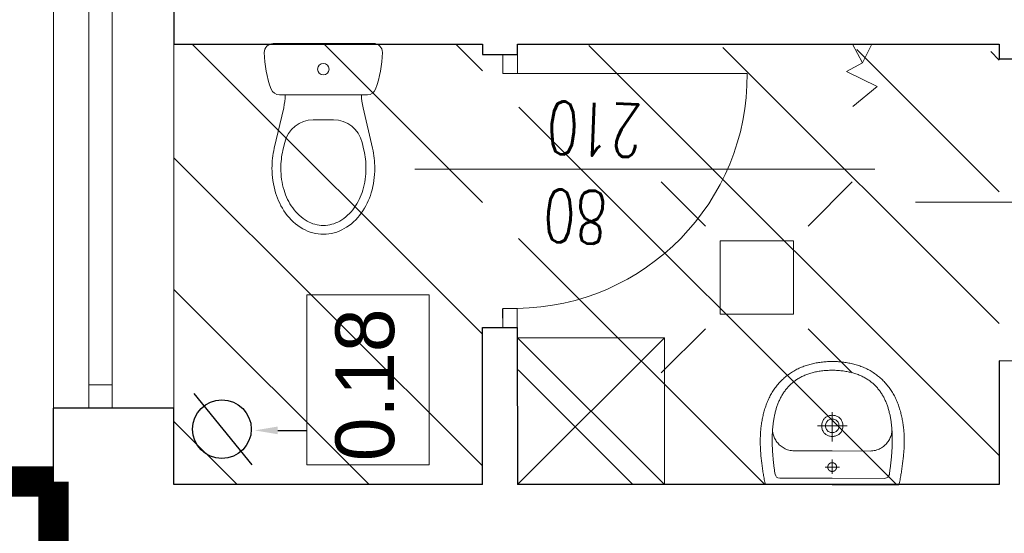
# Model space of a CAD drawing. Header units: millimetres. Extents: x -2948 to 78628, y 64669 to 215420.
# Tile 199 of 256: x 55441 to 55776, y 142922 to 143097. Entities that reach past the tile are written whole.
import ezdxf
from ezdxf.enums import TextEntityAlignment as Align

# ---------------------------------------------------------------- set-up
doc = ezdxf.new("R2010")
doc.units = ezdxf.units.MM
doc.linetypes.add('B0301', pattern=[25, 12.5, -6.25, 0, -6.25])
for name, color, linetype in [('_POMOCNICZE', 252, 'Continuous'), ('C--L99b', 1, 'Continuous'), ('KONSTR.STALOWA', 42, 'Continuous')]:
    doc.layers.add(name, color=color, linetype=linetype)
for name, color, linetype, lineweight in [('meble inst', 240, 'Continuous', 5), ('NOWE SCIANY', 3, 'Continuous', 13), ('OPIS', 2, 'Continuous', 13), ('P_POMOC', 1, 'Continuous', 5), ('pomiwszczenia', 95, 'Continuous', 20), ('POMOC', 1, 'Continuous', 13), ('SCIANY', 7, 'Continuous', 30), ('STOLARKA', 3, 'Continuous', 13), ('WYMIAR', 5, 'Continuous', 13), ('WYPOSAZENIE_SANITARNE', 122, 'Continuous', 5), ('ŚCIANY', 7, 'Continuous', 30)]:
    doc.layers.add(name, color=color, linetype=linetype, lineweight=lineweight)
doc.styles.add('CP_ATTR', font='ROMANS.SHX')
doc.styles.add('style2', font='romans.shx', dxfattribs={"width": 0.7})
doc.dimstyles.new('100', dxfattribs={"dimscale": 80, "dimtxt": 0.2, "dimasz": 0.2, "dimexe": 1.25, "dimexo": 0.625, "dimgap": 0.05, "dimtad": 1, "dimdec": 0, "dimdsep": 46, "dimlunit": 6, "dimtxsty": 'style2', "dimblk1": 'TICK', "dimblk2": 'TICK', "dimsah": 1, "dimcen": 0.2, "dimse1": 1, "dimse2": 1, "dimclrd": 256, "dimclrt": 2, "dimadec": 0, "dimazin": 0, "dimtfac": 1, "dimtdec": 0, "dimtix": 1, "dimtmove": 1, "dimatfit": 0, "dimldrblk": 'DOTSMALL', "dimfxl": 1, "dimtolj": 1, "dimtzin": 0, "dimarcsym": 0})
pattern_1 = [(135, (659746.15, 586523.536), (-22.4506403, -22.4506403), [])]

# ---------------------------------------------------------------- blocks, each defined once
blk = doc.blocks.new('A$C48A16FC9')
at = {"layer": 'WYPOSAZENIE_SANITARNE'}
for p, q in [((-13.67, 35.98), (20.52, 35.98)), ((18.4, 18.48), (-11.55, 18.48)), ((-13.28, 0.27), (-10.09, 14.1)), ((20.13, 0.27), (16.94, 14.1)), ((0, 10), (6.85, 10)), ((-10.36, -0.41), (-9.74, 2.25)), ((17.21, -0.41), (16.6, 2.25))]:
    blk.add_line(p, q, dxfattribs=at)
for points in [[(-14.07, -6.52, 0.072039), (-12.86, -14.86, 0.083339), (-9.48, -21.8, 0.106661), (-3.63, -27.12, 0.132138), (3.43, -29.02, 0.132138), (10.48, -27.12, 0.106661), (16.33, -21.8, 0.083339), (19.72, -14.86, 0.072039), (20.93, -6.52, 0.05824), (20.13, 0.27, 0.083339)], [(-13.28, 0.27, 0.05824), (-14.07, -6.52, 0.072039)], [(-10.36, -0.43, 0.05824), (-11.07, -6.52, 0.05824)], [(-11.07, -6.52, 0.072039), (-9.99, -14.01, 0.083339), (-7.04, -20.05, 0.106661), (-2.12, -24.52, 0.132138), (3.43, -26.02, 0.132138), (8.98, -24.52, 0.106661), (13.89, -20.05, 0.083339), (16.84, -14.01, 0.072039), (17.93, -6.52, 0.05824), (17.21, -0.43, 0.05824)]]:
    blk.add_lwpolyline(points, format="xyb", dxfattribs=at)
blk.add_circle((3.43, 27.23), 1.96, dxfattribs=at)
for centre, radius, start, end in [((-13.67, 32.98), 3, 90, 180.5376), ((20.52, 32.98), 3, 359.4624, 90), ((20.33, 33.3), 37, 180.5376, 200.3417), ((-13.48, 33.3), 37, 339.6583, 359.4624), ((-11.55, 21.48), 3, 200.3417, 270), ((18.4, 21.48), 3, 270, 339.6583), ((-29.57, 18.6), 20, 346.9953, 359.6717), ((36.43, 18.6), 20, 180.3283, 193.0047), ((0, 0), 10, 90, 166.9953), ((6.85, 0), 10, 13.0047, 90)]:
    blk.add_arc(centre, radius, start, end, dxfattribs=at)
blk = doc.blocks.new('2DHSN_724_5an68yu')
for p, q in [((-17.5, 17.51), (-32.5, 32.51)), ((17.5, 17.51), (32.5, 32.51)), ((-17.5, -17.51), (-32.5, -32.51)), ((17.5, -17.51), (32.5, -32.51))]:
    blk.add_line(p, q)
blk.add_lwpolyline([(-12.5, 12.5), (12.5, 12.5), (12.5, -12.5), (-12.5, -12.5)], close=True)
at = {"linetype": 'ByBlock', "style": 'CP_ATTR', "flags": 9}
for tag, p in [('NAME', (-9.19, -1.83)), ('FLOW', (-9.19, -1.83)), ('CHARACTER', (-9.19, -1.84)), ('NUMBER', (-9.19, -1.85)), ('TEMPERATURE', (-9.19, -1.85)), ('PRODUCT-TYPE', (-9.19, -1.86)), ('ORDER-NO', (-9.19, -1.87)), ('PN', (-9.18, -1.83)), ('OTHER', (-9.18, -1.83)), ('PRODUCER', (-9.17, -1.83)), ('ARTICLE', (-9.16, -1.83)), ('VOLTAGE', (-9.16, -1.85)), ('WEIGHT', (-9.15, -1.84)), ('GROUP', (-9.15, -1.85)), ('POWER', (-9.15, -1.87)), ('DN', (-9.14, -1.86))]:
    blk.add_attdef(tag, text='', height=0.00005, dxfattribs=at).set_placement(p, align=Align.MIDDLE_LEFT)
blk = doc.blocks.new('A$C17BC5D8D')
at = {"layer": 'WYPOSAZENIE_SANITARNE'}
blk.add_line((3.81, -7.43), (3.81, -7.43), dxfattribs=at)
for points in [[(-2.19, 13.82), (-2.19, -8.88), (-2.19, -31.68), (-1.76, -31.78), (-1.34, -31.87), (-0.91, -31.96), (-0.47, -32.04), (-0.04, -32.12), (0.4, -32.2), (0.84, -32.27), (1.28, -32.35), (1.73, -32.42), (2.17, -32.48), (2.61, -32.55), (3.06, -32.61), (3.5, -32.67), (3.94, -32.73), (4.39, -32.79), (4.83, -32.85), (5.26, -32.91), (5.7, -32.97), (6.13, -33.02), (6.56, -33.08), (6.98, -33.13), (7.4, -33.17), (7.82, -33.21), (8.24, -33.25), (8.67, -33.28), (9.09, -33.31), (9.51, -33.34), (9.93, -33.37), (10.36, -33.39), (10.78, -33.4), (11.2, -33.42), (11.63, -33.43), (12.05, -33.44), (12.47, -33.44), (12.9, -33.44), (13.32, -33.43), (13.74, -33.43), (14.17, -33.41), (14.59, -33.4), (15.01, -33.38), (15.43, -33.35), (15.86, -33.32), (16.28, -33.29), (16.7, -33.25), (17.12, -33.21), (17.54, -33.16), (17.96, -33.11), (18.37, -33.05), (18.79, -32.99), (19.21, -32.92), (19.62, -32.85), (20.04, -32.77), (20.45, -32.69), (20.87, -32.61), (21.28, -32.51), (21.69, -32.42), (22.1, -32.31), (22.51, -32.21), (22.91, -32.09), (23.32, -31.97), (23.72, -31.85), (24.13, -31.72), (24.53, -31.58), (24.93, -31.44), (25.33, -31.29), (25.72, -31.14), (26.12, -30.98), (26.51, -30.81), (26.9, -30.64), (26.9, -30.64), (27.31, -30.45), (27.7, -30.26), (28.1, -30.06), (28.48, -29.85), (28.86, -29.64), (29.24, -29.42), (29.61, -29.19), (29.97, -28.95), (30.33, -28.71), (30.68, -28.47), (31.02, -28.21), (31.36, -27.95), (31.7, -27.68), (32.03, -27.41), (32.35, -27.13), (32.66, -26.84), (32.97, -26.55), (33.28, -26.24), (33.58, -25.94), (33.87, -25.62), (34.16, -25.3), (34.44, -24.97), (34.72, -24.63), (34.99, -24.29), (35.26, -23.93), (35.52, -23.58), (35.77, -23.21), (36.02, -22.84), (36.27, -22.46), (36.49, -22.1), (36.71, -21.74), (36.92, -21.37), (37.12, -21), (37.31, -20.62), (37.5, -20.23), (37.67, -19.84), (37.84, -19.45), (38, -19.05), (38.15, -18.65), (38.29, -18.25), (38.43, -17.84), (38.56, -17.43), (38.68, -17.01), (38.79, -16.59), (38.9, -16.17), (39, -15.75), (39.1, -15.33), (39.18, -14.9), (39.27, -14.48), (39.34, -14.05), (39.41, -13.62), (39.47, -13.19), (39.53, -12.76), (39.58, -12.33), (39.63, -11.9), (39.67, -11.47), (39.71, -11.05), (39.74, -10.62), (39.77, -10.19), (39.79, -9.77), (39.8, -9.35), (39.82, -8.93), (39.82, -8.93), (39.8, -8.51), (39.79, -8.08), (39.77, -7.66), (39.74, -7.23), (39.71, -6.81), (39.67, -6.38), (39.63, -5.95), (39.58, -5.52), (39.53, -5.09), (39.47, -4.66), (39.41, -4.23), (39.34, -3.8), (39.27, -3.38), (39.18, -2.95), (39.1, -2.52), (39, -2.1), (38.9, -1.68), (38.79, -1.26), (38.68, -0.84), (38.56, -0.43), (38.43, -0.01), (38.29, 0.39), (38.15, 0.8), (38, 1.2), (37.84, 1.6), (37.67, 1.99), (37.5, 2.38), (37.31, 2.77), (37.12, 3.14), (36.92, 3.52), (36.71, 3.89), (36.49, 4.25), (36.27, 4.61), (36.27, 4.61), (36.02, 4.99), (35.77, 5.36), (35.52, 5.72), (35.26, 6.08), (34.99, 6.43), (34.72, 6.78), (34.44, 7.11), (34.16, 7.44), (33.87, 7.77), (33.58, 8.08), (33.28, 8.39), (32.97, 8.69), (32.66, 8.99), (32.35, 9.28), (32.03, 9.56), (31.7, 9.83), (31.36, 10.1), (31.02, 10.36), (30.68, 10.61), (30.33, 10.86), (29.97, 11.1), (29.61, 11.34), (29.24, 11.56), (28.86, 11.78), (28.48, 12), (28.1, 12.2), (27.7, 12.4), (27.31, 12.6), (26.9, 12.78), (26.9, 12.78), (26.51, 12.96), (26.12, 13.12), (25.72, 13.28), (25.33, 13.44), (24.93, 13.59), (24.53, 13.73), (24.13, 13.86), (23.72, 14), (23.32, 14.12), (22.91, 14.24), (22.51, 14.35), (22.1, 14.46), (21.69, 14.56), (21.28, 14.66), (20.87, 14.75), (20.45, 14.84), (20.04, 14.92), (19.62, 15), (19.21, 15.07), (18.79, 15.14), (18.37, 15.2), (17.96, 15.25), (17.54, 15.31), (17.12, 15.35), (16.7, 15.4), (16.28, 15.43), (15.86, 15.47), (15.43, 15.5), (15.01, 15.52), (14.59, 15.54), (14.17, 15.56), (13.74, 15.57), (13.32, 15.58), (12.9, 15.59), (12.47, 15.59), (12.05, 15.58), (11.63, 15.58), (11.2, 15.57), (10.78, 15.55), (10.36, 15.53), (9.93, 15.51), (9.51, 15.49), (9.09, 15.46), (8.67, 15.43), (8.24, 15.4), (7.82, 15.36), (7.4, 15.32), (6.98, 15.27), (6.56, 15.23), (6.56, 15.23), (6.13, 15.17), (5.7, 15.11), (5.26, 15.06), (4.83, 15), (4.39, 14.94), (3.94, 14.88), (3.5, 14.82), (3.06, 14.76), (2.61, 14.69), (2.17, 14.63), (1.73, 14.56), (1.28, 14.49), (0.84, 14.42), (0.4, 14.34), (-0.04, 14.27), (-0.47, 14.18), (-0.91, 14.1), (-1.34, 14.01), (-1.76, 13.92)], [(36.8, -8.93), (36.8, -8.44), (36.78, -7.96), (36.76, -7.49), (36.73, -7.02), (36.7, -6.57), (36.66, -6.12), (36.61, -5.67), (36.56, -5.24), (36.5, -4.81), (36.44, -4.38), (36.37, -3.97), (36.29, -3.56), (36.21, -3.16), (36.12, -2.76), (36.02, -2.38), (35.92, -1.99), (35.81, -1.62), (35.7, -1.25), (35.59, -0.89), (35.46, -0.53), (35.33, -0.19), (35.2, 0.16), (35.06, 0.49), (34.92, 0.82), (34.77, 1.15), (34.61, 1.47), (34.45, 1.78), (34.29, 2.08), (34.12, 2.38), (33.95, 2.68), (33.77, 2.96), (33.58, 3.25), (33.4, 3.52), (33.2, 3.79), (33.01, 4.06), (32.8, 4.32), (32.6, 4.57), (32.39, 4.82), (32.17, 5.06), (31.95, 5.3), (31.73, 5.53), (31.5, 5.75), (31.27, 5.98), (31.04, 6.19), (30.8, 6.4), (30.56, 6.61), (30.31, 6.81), (30.06, 7), (29.81, 7.19), (29.55, 7.38), (29.29, 7.56), (29.02, 7.74), (28.76, 7.91), (28.49, 8.07), (28.21, 8.24), (27.93, 8.39), (27.65, 8.54), (27.37, 8.69), (27.09, 8.84), (26.8, 8.98), (26.5, 9.11), (26.21, 9.24), (25.91, 9.37), (25.61, 9.49), (25.31, 9.61), (25.01, 9.72), (24.7, 9.83), (24.39, 9.94), (24.08, 10.04), (23.76, 10.14), (23.45, 10.23), (23.13, 10.32), (22.81, 10.41), (22.48, 10.49), (22.16, 10.57), (21.83, 10.64), (21.5, 10.72), (21.17, 10.78), (20.84, 10.85), (20.51, 10.91), (20.18, 10.97), (19.84, 11.02), (19.5, 11.08), (19.16, 11.12), (18.82, 11.17), (18.48, 11.21), (18.14, 11.25), (17.8, 11.29), (17.45, 11.32), (17.11, 11.35), (16.76, 11.38), (16.41, 11.4), (16.06, 11.43), (15.72, 11.45), (15.37, 11.46), (15.02, 11.48), (14.67, 11.49), (14.32, 11.5), (13.97, 11.51), (13.61, 11.51), (13.26, 11.51), (12.91, 11.51), (12.56, 11.51), (12.21, 11.51), (11.86, 11.5), (11.5, 11.49), (11.15, 11.48), (10.8, 11.47), (10.45, 11.45), (10.1, 11.44), (9.75, 11.42), (9.4, 11.4), (9.05, 11.38), (8.7, 11.36), (8.36, 11.33), (8.01, 11.31), (7.66, 11.28), (7.32, 11.25), (6.97, 11.22), (6.63, 11.19), (6.29, 11.15), (5.95, 11.12), (5.61, 11.08), (5.27, 11.05), (4.93, 11.01), (4.6, 10.97), (4.26, 10.93), (3.93, 10.89), (3.6, 10.85), (3.27, 10.8), (2.94, 10.76), (2.61, 10.72), (2.29, 10.67), (1.97, 10.63), (1.65, 10.58), (1.33, 10.53), (1.33, 10.53), (0.77, 10.3), (0.38, 9.98), (0.13, 9.53), (0.01, 8.93), (-0.01, -8.93), (0.01, -26.78), (0.13, -27.38), (0.38, -27.83), (0.77, -28.16), (1.33, -28.39), (1.65, -28.43), (1.97, -28.48), (2.29, -28.52), (2.61, -28.57), (2.94, -28.61), (3.27, -28.66), (3.6, -28.7), (3.93, -28.74), (4.26, -28.78), (4.6, -28.82), (4.93, -28.86), (5.27, -28.9), (5.61, -28.93), (5.95, -28.97), (6.29, -29.01), (6.63, -29.04), (6.97, -29.07), (7.32, -29.1), (7.66, -29.13), (8.01, -29.16), (8.36, -29.18), (8.7, -29.21), (9.05, -29.23), (9.4, -29.25), (9.75, -29.27), (10.1, -29.29), (10.45, -29.31), (10.8, -29.32), (11.15, -29.33), (11.5, -29.34), (11.86, -29.35), (12.21, -29.36), (12.56, -29.36), (12.91, -29.37), (13.26, -29.37), (13.61, -29.36), (13.97, -29.36), (14.32, -29.35), (14.67, -29.34), (15.02, -29.33), (15.37, -29.32), (15.72, -29.3), (16.06, -29.28), (16.41, -29.26), (16.76, -29.23), (17.11, -29.2), (17.45, -29.17), (17.8, -29.14), (18.14, -29.1), (18.48, -29.07), (18.82, -29.02), (19.16, -28.98), (19.5, -28.93), (19.84, -28.88), (20.18, -28.82), (20.51, -28.76), (20.84, -28.7), (21.17, -28.64), (21.5, -28.57), (21.83, -28.5), (22.16, -28.42), (22.48, -28.34), (22.81, -28.26), (23.13, -28.17), (23.45, -28.08), (23.76, -27.99), (24.08, -27.89), (24.39, -27.79), (24.7, -27.68), (25.01, -27.57), (25.31, -27.46), (25.61, -27.34), (25.91, -27.22), (26.21, -27.09), (26.5, -26.96), (26.8, -26.83), (27.09, -26.69), (27.37, -26.55), (27.65, -26.4), (27.93, -26.25), (28.21, -26.09), (28.49, -25.93), (28.76, -25.76), (29.02, -25.59), (29.29, -25.41), (29.55, -25.23), (29.81, -25.05), (30.06, -24.86), (30.31, -24.66), (30.56, -24.46), (30.8, -24.26), (31.04, -24.04), (31.27, -23.83), (31.5, -23.61), (31.73, -23.38), (31.95, -23.15), (32.17, -22.91), (32.39, -22.67), (32.6, -22.42), (32.8, -22.17), (33.01, -21.91), (33.2, -21.64), (33.4, -21.37), (33.58, -21.1), (33.77, -20.82), (33.95, -20.53), (34.12, -20.24), (34.29, -19.94), (34.45, -19.63), (34.61, -19.32), (34.77, -19), (34.92, -18.68), (35.06, -18.35), (35.2, -18.01), (35.33, -17.67), (35.46, -17.32), (35.59, -16.96), (35.7, -16.6), (35.81, -16.23), (35.92, -15.86), (36.02, -15.48), (36.12, -15.09), (36.21, -14.69), (36.29, -14.29), (36.37, -13.88), (36.44, -13.47), (36.5, -13.05), (36.56, -12.62), (36.61, -12.18), (36.66, -11.74), (36.7, -11.29), (36.73, -10.83), (36.76, -10.36), (36.78, -9.89), (36.8, -9.41), (36.8, -8.93)], [(17.86, -5.33), (18.22, -5.34), (18.57, -5.38), (18.89, -5.45), (19.19, -5.54), (19.47, -5.65), (19.74, -5.79), (19.99, -5.94), (20.21, -6.11), (20.42, -6.3), (20.61, -6.5), (20.78, -6.72), (20.93, -6.95), (21.06, -7.19), (21.18, -7.44), (21.27, -7.7), (21.35, -7.97), (21.41, -8.24), (21.44, -8.51), (21.46, -8.79), (21.46, -9.07), (21.44, -9.34), (21.41, -9.62), (21.35, -9.89), (21.27, -10.15), (21.18, -10.41), (21.06, -10.66), (20.93, -10.9), (20.78, -11.13), (20.61, -11.35), (20.42, -11.55), (20.21, -11.74), (19.98, -11.91), (19.74, -12.07), (19.47, -12.2), (19.19, -12.31), (18.89, -12.41), (18.56, -12.47), (18.22, -12.51), (17.86, -12.53), (17.5, -12.51), (17.16, -12.47), (16.84, -12.41), (16.54, -12.31), (16.25, -12.2), (15.99, -12.07), (15.74, -11.91), (15.52, -11.74), (15.31, -11.55), (15.12, -11.35), (14.95, -11.13), (14.8, -10.9), (14.66, -10.66), (14.55, -10.41), (14.46, -10.15), (14.38, -9.88), (14.32, -9.61), (14.28, -9.34), (14.27, -9.06), (14.27, -8.79), (14.28, -8.51), (14.32, -8.24), (14.38, -7.97), (14.46, -7.7), (14.55, -7.44), (14.66, -7.19), (14.8, -6.95), (14.95, -6.72), (15.12, -6.5), (15.31, -6.3), (15.52, -6.11), (15.74, -5.94), (15.99, -5.79), (16.25, -5.65), (16.54, -5.54), (16.84, -5.45), (17.16, -5.38), (17.5, -5.34), (17.86, -5.33)], [(17.86, -6.63), (18.23, -6.65), (18.57, -6.72), (18.87, -6.82), (19.14, -6.97), (19.38, -7.14), (19.59, -7.35), (19.77, -7.57), (19.91, -7.82), (20.02, -8.08), (20.1, -8.36), (20.15, -8.64), (20.16, -8.93), (20.15, -9.21), (20.1, -9.5), (20.02, -9.77), (19.91, -10.03), (19.76, -10.28), (19.59, -10.51), (19.38, -10.71), (19.14, -10.89), (18.87, -11.03), (18.57, -11.14), (18.23, -11.2), (17.86, -11.23), (17.5, -11.2), (17.16, -11.14), (16.86, -11.03), (16.59, -10.89), (16.35, -10.71), (16.14, -10.51), (15.96, -10.28), (15.82, -10.03), (15.71, -9.77), (15.63, -9.5), (15.58, -9.21), (15.56, -8.93), (15.58, -8.64), (15.63, -8.36), (15.71, -8.08), (15.82, -7.82), (15.96, -7.57), (16.14, -7.35), (16.35, -7.14), (16.59, -6.97), (16.86, -6.82), (17.16, -6.72), (17.5, -6.65), (17.86, -6.63)], [(3.81, -7.43), (3.79, -7.43), (3.77, -7.43), (3.75, -7.43), (3.73, -7.43), (3.71, -7.43), (3.69, -7.43), (3.67, -7.43), (3.64, -7.44), (3.62, -7.44), (3.6, -7.44), (3.58, -7.44), (3.56, -7.45), (3.54, -7.45), (3.52, -7.46), (3.5, -7.46), (3.48, -7.46), (3.46, -7.47), (3.44, -7.47), (3.42, -7.48), (3.39, -7.49), (3.37, -7.49), (3.35, -7.5), (3.33, -7.5), (3.31, -7.51), (3.29, -7.52), (3.27, -7.53), (3.25, -7.53), (3.23, -7.54), (3.22, -7.55), (3.2, -7.56), (3.18, -7.57), (3.16, -7.58), (3.14, -7.59), (3.12, -7.6), (3.1, -7.61), (3.08, -7.62), (3.06, -7.63), (3.05, -7.64), (3.03, -7.65), (3.01, -7.66), (2.99, -7.67), (2.97, -7.68), (2.96, -7.69), (2.94, -7.71), (2.92, -7.72), (2.9, -7.73), (2.89, -7.75), (2.87, -7.76), (2.85, -7.77), (2.84, -7.79), (2.82, -7.8), (2.81, -7.81), (2.79, -7.83), (2.78, -7.84), (2.76, -7.86), (2.75, -7.87), (2.73, -7.89), (2.72, -7.9), (2.7, -7.92), (2.69, -7.93), (2.67, -7.95), (2.66, -7.97), (2.65, -7.98), (2.63, -8), (2.62, -8.02), (2.61, -8.03), (2.59, -8.05), (2.58, -8.07), (2.57, -8.08), (2.56, -8.1), (2.55, -8.12), (2.54, -8.14), (2.52, -8.16), (2.51, -8.17), (2.5, -8.19), (2.49, -8.21), (2.48, -8.23), (2.47, -8.25), (2.46, -8.27), (2.45, -8.29), (2.45, -8.31), (2.44, -8.33), (2.43, -8.35), (2.42, -8.37), (2.41, -8.39), (2.41, -8.41), (2.4, -8.43), (2.39, -8.45), (2.38, -8.47), (2.38, -8.49), (2.37, -8.51), (2.37, -8.53), (2.36, -8.55), (2.36, -8.57), (2.35, -8.59), (2.35, -8.61), (2.34, -8.63), (2.34, -8.65), (2.33, -8.67), (2.33, -8.69), (2.33, -8.71), (2.32, -8.73), (2.32, -8.76), (2.32, -8.78), (2.32, -8.8), (2.32, -8.82), (2.31, -8.84), (2.31, -8.86), (2.31, -8.88), (2.31, -8.9), (2.31, -8.92), (2.31, -8.95), (2.31, -8.97), (2.31, -8.99), (2.31, -9.01), (2.32, -9.03), (2.32, -9.05), (2.32, -9.07), (2.32, -9.09), (2.32, -9.12), (2.33, -9.14), (2.33, -9.16), (2.33, -9.18), (2.34, -9.2), (2.34, -9.22), (2.35, -9.24), (2.35, -9.26), (2.35, -9.28), (2.36, -9.3), (2.37, -9.32), (2.37, -9.34), (2.38, -9.36), (2.38, -9.38), (2.39, -9.4), (2.4, -9.42), (2.4, -9.44), (2.41, -9.46), (2.42, -9.48), (2.43, -9.5), (2.44, -9.52), (2.44, -9.54), (2.45, -9.56), (2.46, -9.58), (2.47, -9.6), (2.48, -9.62), (2.49, -9.64), (2.5, -9.66), (2.51, -9.67), (2.52, -9.69), (2.53, -9.71), (2.54, -9.73), (2.56, -9.75), (2.57, -9.77), (2.58, -9.78), (2.59, -9.8), (2.6, -9.82), (2.62, -9.83), (2.63, -9.85), (2.64, -9.87), (2.66, -9.88), (2.67, -9.9), (2.68, -9.92), (2.7, -9.93), (2.71, -9.95), (2.73, -9.96), (2.74, -9.98), (2.76, -9.99), (2.77, -10.01), (2.79, -10.02), (2.8, -10.04), (2.82, -10.05), (2.84, -10.07), (2.85, -10.08), (2.87, -10.09), (2.88, -10.11), (2.9, -10.12), (2.92, -10.13), (2.94, -10.14), (2.95, -10.16), (2.97, -10.17), (2.99, -10.18), (3.01, -10.19), (3.02, -10.2), (3.04, -10.21), (3.06, -10.22), (3.08, -10.24), (3.1, -10.25), (3.12, -10.26), (3.13, -10.27), (3.15, -10.27), (3.17, -10.28), (3.19, -10.29), (3.21, -10.3), (3.23, -10.31), (3.25, -10.32), (3.27, -10.33), (3.29, -10.33), (3.31, -10.34), (3.33, -10.35), (3.35, -10.35), (3.37, -10.36), (3.39, -10.37), (3.41, -10.37), (3.43, -10.38), (3.45, -10.38), (3.47, -10.39), (3.49, -10.39), (3.51, -10.4), (3.54, -10.4), (3.56, -10.4), (3.58, -10.41), (3.6, -10.41), (3.62, -10.41), (3.64, -10.42), (3.66, -10.42), (3.68, -10.42), (3.7, -10.42), (3.73, -10.42), (3.75, -10.43), (3.77, -10.43), (3.79, -10.43), (3.81, -10.43), (3.83, -10.43), (3.85, -10.43), (3.87, -10.43), (3.9, -10.42), (3.92, -10.42), (3.94, -10.42), (3.96, -10.42), (3.98, -10.42), (4, -10.41), (4.02, -10.41), (4.04, -10.41), (4.06, -10.41), (4.08, -10.4), (4.11, -10.4), (4.13, -10.39), (4.15, -10.39), (4.17, -10.38), (4.19, -10.38), (4.21, -10.37), (4.23, -10.37), (4.25, -10.36), (4.27, -10.36), (4.29, -10.35), (4.31, -10.34), (4.33, -10.33), (4.35, -10.33), (4.37, -10.32), (4.39, -10.31), (4.41, -10.3), (4.43, -10.29), (4.45, -10.29), (4.47, -10.28), (4.49, -10.27), (4.5, -10.26), (4.52, -10.25), (4.54, -10.24), (4.56, -10.23), (4.58, -10.22), (4.6, -10.2), (4.61, -10.19), (4.63, -10.18), (4.65, -10.17), (4.67, -10.16), (4.69, -10.15), (4.7, -10.13), (4.72, -10.12), (4.74, -10.11), (4.75, -10.09), (4.77, -10.08), (4.79, -10.07), (4.8, -10.05), (4.82, -10.04), (4.83, -10.03), (4.85, -10.01), (4.86, -10), (4.88, -9.98), (4.89, -9.97), (4.91, -9.95), (4.92, -9.93), (4.94, -9.92), (4.95, -9.9), (4.96, -9.89), (4.98, -9.87), (4.99, -9.85), (5, -9.84), (5.02, -9.82), (5.03, -9.8), (5.04, -9.79), (5.05, -9.77), (5.07, -9.75), (5.08, -9.73), (5.09, -9.71), (5.1, -9.7), (5.11, -9.68), (5.12, -9.66), (5.13, -9.64), (5.14, -9.62), (5.15, -9.6), (5.16, -9.58), (5.17, -9.57), (5.18, -9.55), (5.19, -9.53), (5.2, -9.51), (5.2, -9.49), (5.21, -9.47), (5.22, -9.45), (5.23, -9.43), (5.23, -9.41), (5.24, -9.39), (5.25, -9.37), (5.25, -9.35), (5.26, -9.33), (5.26, -9.31), (5.27, -9.29), (5.27, -9.27), (5.28, -9.24), (5.28, -9.22), (5.29, -9.2), (5.29, -9.18), (5.29, -9.16), (5.3, -9.14), (5.3, -9.12), (5.3, -9.1), (5.3, -9.08), (5.31, -9.06), (5.31, -9.03), (5.31, -9.01), (5.31, -8.99), (5.31, -8.97), (5.31, -8.95), (5.31, -8.93), (5.31, -8.91), (5.31, -8.89), (5.31, -8.86), (5.31, -8.84), (5.31, -8.82), (5.31, -8.8), (5.31, -8.78), (5.3, -8.76), (5.3, -8.74), (5.3, -8.72), (5.29, -8.7), (5.29, -8.67), (5.29, -8.65), (5.28, -8.63), (5.28, -8.61), (5.27, -8.59), (5.27, -8.57), (5.26, -8.55), (5.26, -8.53), (5.25, -8.51), (5.25, -8.49), (5.24, -8.47), (5.23, -8.45), (5.23, -8.43), (5.22, -8.41), (5.21, -8.39), (5.2, -8.37), (5.2, -8.35), (5.19, -8.33), (5.18, -8.31), (5.17, -8.29), (5.16, -8.27), (5.15, -8.25), (5.14, -8.23), (5.13, -8.22), (5.12, -8.2), (5.11, -8.18), (5.1, -8.16), (5.09, -8.14), (5.08, -8.12), (5.07, -8.11), (5.06, -8.09), (5.04, -8.07), (5.03, -8.05), (5.02, -8.04), (5.01, -8.02), (4.99, -8), (4.98, -7.99), (4.97, -7.97), (4.95, -7.95), (4.94, -7.94), (4.93, -7.92), (4.91, -7.91), (4.9, -7.89), (4.88, -7.87), (4.87, -7.86), (4.85, -7.84), (4.84, -7.83), (4.82, -7.82), (4.8, -7.8), (4.79, -7.79), (4.77, -7.77), (4.76, -7.76), (4.74, -7.75), (4.72, -7.73), (4.71, -7.72), (4.69, -7.71), (4.67, -7.7), (4.65, -7.68), (4.64, -7.67), (4.62, -7.66), (4.6, -7.65), (4.58, -7.64), (4.56, -7.63), (4.55, -7.62), (4.53, -7.61), (4.51, -7.6), (4.49, -7.59), (4.47, -7.58), (4.45, -7.57), (4.43, -7.56), (4.41, -7.55), (4.39, -7.54), (4.37, -7.54), (4.35, -7.53), (4.33, -7.52), (4.31, -7.51), (4.29, -7.51), (4.27, -7.5), (4.25, -7.49), (4.23, -7.49), (4.21, -7.48), (4.19, -7.48), (4.17, -7.47), (4.15, -7.47), (4.13, -7.46), (4.11, -7.46), (4.09, -7.45), (4.07, -7.45), (4.05, -7.44), (4.03, -7.44), (4, -7.44), (3.98, -7.44), (3.96, -7.43), (3.94, -7.43), (3.92, -7.43), (3.9, -7.43), (3.88, -7.43), (3.86, -7.43), (3.84, -7.43), (3.81, -7.43)]]:
    blk.add_lwpolyline(points, close=True, dxfattribs=at)
for points in [[(16.87, 11.37), (16.57, 11.39), (16.26, 11.39), (15.94, 11.38), (15.62, 11.34), (15.28, 11.28), (14.95, 11.2), (14.61, 11.1), (14.27, 10.99), (13.93, 10.85), (13.6, 10.7), (13.26, 10.52), (12.93, 10.33), (12.61, 10.12), (12.29, 9.89), (11.98, 9.65), (11.68, 9.38), (11.4, 9.1), (11.12, 8.81), (10.86, 8.49), (10.62, 8.16), (10.39, 7.81), (10.18, 7.45), (9.99, 7.07), (9.82, 6.67), (9.67, 6.26), (9.54, 5.83), (9.45, 5.39), (9.37, 4.93), (9.33, 4.46), (9.31, 3.97)], [(9.31, 3.97), (9.31, -8.93), (9.31, -21.83)], [(3.81, -11.36), (3.81, -6.49)], [(17.89, -3.84), (17.89, -14.02)], [(6.34, -8.93), (1.5, -8.93)], [(22.54, -8.93), (12.53, -8.93)], [(9.31, -21.83), (9.33, -22.31), (9.37, -22.78), (9.45, -23.24), (9.54, -23.68), (9.67, -24.11), (9.82, -24.52), (9.99, -24.92), (10.18, -25.3), (10.39, -25.66), (10.62, -26.01), (10.86, -26.34), (11.12, -26.66), (11.4, -26.96), (11.68, -27.24), (11.98, -27.5), (12.29, -27.75), (12.61, -27.97), (12.93, -28.18), (13.26, -28.38), (13.6, -28.55), (13.93, -28.7), (14.27, -28.84), (14.61, -28.96), (14.95, -29.05), (15.28, -29.13), (15.62, -29.19), (15.94, -29.23), (16.26, -29.25), (16.57, -29.24), (16.87, -29.22)]]:
    blk.add_lwpolyline(points, dxfattribs=at)
blk = doc.blocks.new('TICK')
at = {"color": 5}
for p, q in [((0, -0.75), (0, 0.75)), ((-1, 0), (1, 0))]:
    blk.add_line(p, q, dxfattribs=at)
at = {"const_width": 0.1}
blk.add_lwpolyline([(-0.354, -0.354), (0.354, 0.354)], dxfattribs=at)
blk = doc.blocks.new('*D1712')
at = {"layer": 'Defpoints', "color": 0, "ltscale": 2, "transparency": 16777216}
for p in [(54765.45, 142938.67), (55503.66, 142938.67), (55503.66, 142908.67)]:
    blk.add_point(p, dxfattribs=at)
at = {"layer": 'WYMIAR', "lineweight": -2, "ltscale": 2, "transparency": 16777216}
for p, q in [((54765.45, 142954.67), (54765.45, 142970.67)), ((54765.45, 142908.67), (54765.45, 142938.67)), ((54765.45, 142892.67), (54765.45, 142876.67))]:
    blk.add_line(p, q, dxfattribs=at)
at = {"layer": 'WYMIAR', "lineweight": -2, "ltscale": 2, "transparency": 16777216, "xscale": 16, "yscale": 16, "zscale": 16}
for p, rotation in [((54765.45, 142938.67), 270), ((54765.45, 142908.67), 90)]:
    blk.add_blockref('TICK', p, dxfattribs=dict(at, rotation=rotation))
at = {"layer": 'WYMIAR', "color": 2, "ltscale": 2, "transparency": 16777216, "insert": (54753.45, 142923.67), "char_height": 16, "attachment_point": 5, "rotation": 90, "style": 'style2'}
blk.add_mtext('\\A1;30', dxfattribs=at)
blk = doc.blocks.new('_DotSmall')
at = {"layer": 'OPIS', "color": 0, "const_width": 0.5}
blk.add_lwpolyline([(-0.0625, 0, 1), (0.0625, 0, 1)], format="xyb", close=True, dxfattribs=at)
blk = doc.blocks.new('*D1713')
at = {"layer": 'Defpoints', "color": 0, "ltscale": 2, "transparency": 16777216}
for p in [(54765.45, 143088.67), (55493.26, 143088.67), (55503.66, 142938.67)]:
    blk.add_point(p, dxfattribs=at)
at = {"layer": 'WYMIAR', "lineweight": -2, "ltscale": 2, "transparency": 16777216}
blk.add_line((54765.45, 142954.67), (54765.45, 143072.67), dxfattribs=at)
at = {"layer": 'WYMIAR', "lineweight": -2, "ltscale": 2, "transparency": 16777216, "xscale": 16, "yscale": 16, "zscale": 16}
for p, rotation in [((54765.45, 143088.67), 90), ((54765.45, 142938.67), 270)]:
    blk.add_blockref('TICK', p, dxfattribs=dict(at, rotation=rotation))
at = {"layer": 'WYMIAR', "color": 2, "ltscale": 2, "transparency": 16777216, "insert": (54753.45, 143013.67), "char_height": 16, "attachment_point": 5, "rotation": 90, "style": 'style2'}
blk.add_mtext('\\A1;150', dxfattribs=at)
blk = doc.blocks.new('*D1739')
at = {"layer": 'Defpoints', "color": 0, "ltscale": 2, "transparency": 16777216}
for p in [(54765.45, 142908.67), (55493.26, 142908.67), (55478.26, 142758.67)]:
    blk.add_point(p, dxfattribs=at)
at = {"layer": 'WYMIAR', "lineweight": -2, "ltscale": 2, "transparency": 16777216}
blk.add_line((54765.45, 142774.67), (54765.45, 142892.67), dxfattribs=at)
at = {"layer": 'WYMIAR', "lineweight": -2, "ltscale": 2, "transparency": 16777216, "xscale": 16, "yscale": 16, "zscale": 16}
for p, rotation in [((54765.45, 142908.67), 90), ((54765.45, 142758.67), 270)]:
    blk.add_blockref('TICK', p, dxfattribs=dict(at, rotation=rotation))
at = {"layer": 'WYMIAR', "color": 2, "ltscale": 2, "transparency": 16777216, "insert": (54753.45, 142833.67), "char_height": 16, "attachment_point": 5, "rotation": 90, "style": 'style2'}
blk.add_mtext('\\A1;150', dxfattribs=at)
blk = doc.blocks.new('*D1740')
at = {"layer": 'Defpoints', "color": 0, "ltscale": 2, "transparency": 16777216}
for p in [(54765.45, 143100.67), (55478.26, 143100.67), (55478.26, 143088.67)]:
    blk.add_point(p, dxfattribs=at)
at = {"layer": 'WYMIAR', "lineweight": -2, "ltscale": 2, "transparency": 16777216}
for p, q in [((54765.45, 143116.67), (54765.45, 143132.67)), ((54765.45, 143088.67), (54765.45, 143100.67)), ((54765.45, 143072.67), (54765.45, 143056.67))]:
    blk.add_line(p, q, dxfattribs=at)
at = {"layer": 'WYMIAR', "lineweight": -2, "ltscale": 2, "transparency": 16777216, "xscale": 16, "yscale": 16, "zscale": 16}
for p, rotation in [((54765.45, 143100.67), 270), ((54765.45, 143088.67), 90)]:
    blk.add_blockref('TICK', p, dxfattribs=dict(at, rotation=rotation))
at = {"layer": 'WYMIAR', "color": 2, "ltscale": 2, "transparency": 16777216, "insert": (54753.45, 143094.67), "char_height": 16, "attachment_point": 5, "rotation": 90, "style": 'style2'}
blk.add_mtext('\\A1;12', dxfattribs=at)
blk = doc.blocks.new('*D1741')
at = {"layer": 'Defpoints', "color": 0, "ltscale": 2, "transparency": 16777216}
for p in [(54765.45, 143492.26), (55493.26, 143492.26), (55478.26, 143100.67)]:
    blk.add_point(p, dxfattribs=at)
at = {"layer": 'WYMIAR', "lineweight": -2, "ltscale": 2, "transparency": 16777216}
blk.add_line((54765.45, 143116.67), (54765.45, 143476.26), dxfattribs=at)
at = {"layer": 'WYMIAR', "lineweight": -2, "ltscale": 2, "transparency": 16777216, "xscale": 16, "yscale": 16, "zscale": 16}
for p, rotation in [((54765.45, 143492.26), 90), ((54765.45, 143100.67), 270)]:
    blk.add_blockref('TICK', p, dxfattribs=dict(at, rotation=rotation))
at = {"layer": 'WYMIAR', "color": 2, "ltscale": 2, "transparency": 16777216, "insert": (54753.45, 143296.46), "char_height": 16, "attachment_point": 5, "rotation": 90, "style": 'style2'}
blk.add_mtext('\\A1;392', dxfattribs=at)

msp = doc.modelspace()

# ---------------------------------------------------------------- hatches: boundary and pattern name
at = {"layer": '_POMOCNICZE', "lineweight": 13, "true_color": 0xf26722, "extrusion": (-8.85905e-08, -2.09366e-08, 1)}
h = msp.add_hatch(dxfattribs=at)
h.set_pattern_fill('ANSI31', color=30, scale=10)
h.set_pattern_definition(pattern_1)
h.paths.add_polyline_path([(55598.27, 143088.67), (55493.26, 143088.67), (55493.26, 142938.67), (55598.26, 142938.67)])
h = msp.add_hatch(dxfattribs=at)
h.set_pattern_fill('ANSI31', color=30, scale=10)
h.set_pattern_definition(pattern_1)
h.paths.add_polyline_path([(55774.27, 143086.17), (55610.77, 143088.67), (55610.27, 142938.67), (55774.27, 142938.67)])

# ---------------------------------------------------------------- linework, layer by layer
for p, q in [((55500.01, 142969.65), (55519.72, 142945.4)), ((55528.6, 142957.11), (55538.47, 142957.11))]:
    msp.add_line(p, q)
msp.add_circle((55509.58, 142957.52), 10)
msp.add_solid([(55528.6, 142955.79), (55528.6, 142958.42), (55520.72, 142957.11)])
at = {"layer": 'C--L99b', "color": 12, "linetype": 'B0301', "true_color": 0xdb0000, "const_width": 10.37}
for points in [[(54937.26, 142941.67), (55452.26, 142939.67)], [(55452.26, 142939.67), (55452.26, 139132.67)]]:
    msp.add_lwpolyline(points, dxfattribs=at)
at = {"layer": 'KONSTR.STALOWA', "ltscale": 2}
for p, q in [((55452.26, 142941.67), (54937.26, 142941.67)), ((55452.26, 142939.67), (54937.26, 142939.67))]:
    msp.add_line(p, q, dxfattribs=at)
at = {"layer": 'meble inst', "lineweight": 5, "ltscale": 0.02}
for p, q in [((55727.63, 143082.32), (55724.23, 143088.67)), ((55730.87, 143088.67), (55727.63, 143082.32)), ((55727.63, 143082.32), (55722.26, 143079.44)), ((55722.26, 143079.44), (55732.69, 143074.35)), ((55732.69, 143074.35), (55724.34, 143067.5))]:
    msp.add_line(p, q, dxfattribs=at)
at = {"layer": 'NOWE SCIANY', "lineweight": 5}
for p, q in [((55493.26, 143088.67), (55493.26, 143100.67)), ((55598.27, 143088.67), (55493.26, 143088.67)), ((55598.27, 143085.18), (55598.27, 143088.67)), ((55610.27, 143088.67), (55611.27, 143088.67)), ((55610.27, 143088.67), (55610.27, 143083.67)), ((55610.27, 143078.67), (55610.27, 143088.67)), ((55611.27, 143088.67), (55610.27, 143088.67)), ((55774.27, 143088.67), (55611.27, 143088.67)), ((55610.27, 142938.67), (55610.13, 142998.66))]:
    msp.add_line(p, q, dxfattribs=at)
at = {"layer": 'NOWE SCIANY'}
for p, q in [((55605.27, 143078.68), (55605.27, 143085.18)), ((55610.27, 143078.68), (55605.27, 143078.68)), ((55902.27, 143034.9), (55745.71, 143034.9)), ((55610.13, 142998.66), (55605.13, 142998.56)), ((55605.27, 142992.06), (55605.13, 142998.56)), ((55610.27, 142998.67), (55605.27, 142998.67)), ((55605.27, 142992.17), (55605.27, 142998.67))]:
    msp.add_line(p, q, dxfattribs=at)
at = {"layer": 'NOWE SCIANY', "ltscale": 2}
msp.add_line((55610.27, 143078.68), (55688.41, 143078.68), dxfattribs=at)
msp.add_line((55610.27, 143078.68), (55688.41, 143078.68), dxfattribs=at)
at = {"layer": 'NOWE SCIANY'}
for points in [[(55606.27, 143085.18), (55610.27, 143085.18), (55598.27, 143085.18)], [(55610.14, 142992.17), (55598.27, 142992.17)]]:
    msp.add_lwpolyline(points, dxfattribs=at)
at = {"layer": 'NOWE SCIANY', "ltscale": 2}
msp.add_lwpolyline([(55781.27, 142980.57), (55786.27, 142980.57), (55774.27, 142980.81)], dxfattribs=at)
msp.add_arc((55609.08, 143077.99), 79.33, 270.7539, 0.5001, dxfattribs=at)
msp.add_arc((55609.08, 143077.99), 79.33, 270.7539, 0.5001, dxfattribs=at)
at = {"layer": 'P_POMOC', "ltscale": 2}
msp.add_lwpolyline([(55610.27, 142988.67), (55660.27, 142988.67), (55660.27, 142938.67), (55610.27, 142938.67), (55610.27, 142988.67), (55660.27, 142938.67), (55610.27, 142938.67), (55660.27, 142988.67)], dxfattribs=at)
at = {"layer": 'pomiwszczenia'}
msp.add_lwpolyline([(55538.47, 142945.4), (55538.47, 143003.29), (55580.15, 143003.29), (55580.15, 142945.4)], close=True, dxfattribs=at)
at = {"layer": 'POMOC'}
for p, q in [((55452.26, 142964.67), (55452.26, 143469.67)), ((55493.26, 143469.67), (55493.26, 142964.67)), ((55731.83, 143046.08), (55575.27, 143046.08))]:
    msp.add_line(p, q, dxfattribs=at)
at = {"layer": 'SCIANY', "ltscale": 2}
for points in [[(55598.27, 143088.67), (55598.27, 143085.18), (55610.27, 143085.18), (55610.27, 143088.67), (55774.27, 143088.67), (55774.27, 143083.67), (55786.27, 143083.67), (55786.27, 143504.35), (55767.77, 143504.35), (55767.77, 143492.26), (55774.27, 143492.26), (55774.27, 143100.67), (55493.26, 143100.67), (55493.26, 143088.67), (55598.27, 143088.67)], [(55598.26, 142938.67), (55598.27, 142992.17), (55610.14, 142992.17), (55610.27, 142938.67)], [(55786.27, 142938.67), (55786.27, 142980.57), (55774.27, 142980.81), (55774.27, 142938.67)]]:
    msp.add_lwpolyline(points, dxfattribs=at)
at = {"layer": 'STOLARKA'}
for p, q in [((55464.26, 142964.67), (55464.26, 143469.67)), ((55472.26, 142964.67), (55472.26, 143469.67)), ((55464.26, 142972.67), (55472.26, 142972.67))]:
    msp.add_line(p, q, dxfattribs=at)
at = {"layer": 'STOLARKA', "ltscale": 2}
msp.add_line((54950.26, 142939.67), (55452.26, 142939.67), dxfattribs=at)
at = {"layer": 'WYMIAR', "ltscale": 2}
msp.add_lwpolyline([(55774.27, 143088.67), (55774.27, 143083.67), (55786.27, 143083.67)], dxfattribs=at)
at = {"layer": 'ŚCIANY', "ltscale": 2}
for p, q in [((55452.26, 142856.67), (55452.26, 142964.67)), ((55487.26, 142964.67), (55452.26, 142964.67)), ((55493.26, 142964.67), (55452.26, 142964.67)), ((55493.26, 142938.67), (55493.26, 142964.67)), ((55598.26, 142938.67), (55493.26, 142938.67)), ((55774.27, 142938.67), (55610.27, 142938.67))]:
    msp.add_line(p, q, dxfattribs=at)

# ---------------------------------------------------------------- block references
at = {"layer": 'meble inst', "lineweight": 5, "ltscale": 0.02}
msp.add_blockref('2DHSN_724_5an68yu', (55691.68, 143009.25), dxfattribs=at)
at = {"layer": 'WYPOSAZENIE_SANITARNE', "xscale": -1, "rotation": 0.02928888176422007}
msp.add_blockref('A$C48A16FC9', (55547.56, 143052.97), dxfattribs=at)
at = {"layer": 'WYPOSAZENIE_SANITARNE', "rotation": 89.87035849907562}
msp.add_blockref('A$C17BC5D8D', (55708.43, 142940.82), dxfattribs=at)

# ---------------------------------------------------------------- texts
at = {"layer": 'NOWE SCIANY', "linetype": 'Continuous', "ltscale": 0.2, "insert": (55618.76, 143021.4), "char_height": 18, "width": 280.1371, "attachment_point": 3, "rotation": 177.7452, "style": 'style2'}
msp.add_mtext('80\\P210', dxfattribs=at)
at = {"layer": 'pomiwszczenia', "insert": (55558.36, 142972.63), "char_height": 20, "attachment_point": 5, "rotation": 90}
msp.add_mtext_dynamic_manual_height_columns('0.18', width=20, gutter_width=4.5, heights=[0], dxfattribs=at)

# ---------------------------------------------------------------- dimensions: what is measured, and where the dimension line sits
at = {"layer": 'WYMIAR', "ltscale": 2}
for base, p1, p2, picture, middle in [((54765.45, 143492.26), (55478.26, 143100.67), (55493.26, 143492.26), '*D1741', (54753.45, 143296.46)), ((54765.45, 143100.67), (55478.26, 143088.67), (55478.26, 143100.67), '*D1740', (54753.45, 143094.67)), ((54765.45, 143088.67), (55503.66, 142938.67), (55493.26, 143088.67), '*D1713', (54753.45, 143013.67)), ((54765.45, 142938.67), (55503.66, 142908.67), (55503.66, 142938.67), '*D1712', (54753.45, 142923.67)), ((54765.45, 142908.67), (55478.26, 142758.67), (55493.26, 142908.67), '*D1739', (54753.45, 142833.67))]:
    dim = msp.add_linear_dim(base=base, p1=p1, p2=p2, angle=90, dimstyle='100', dxfattribs=at)
    dim.commit()
    dim.dimension.update_dxf_attribs({"geometry": picture, "text_midpoint": middle})

doc.saveas('drawing.dxf')
